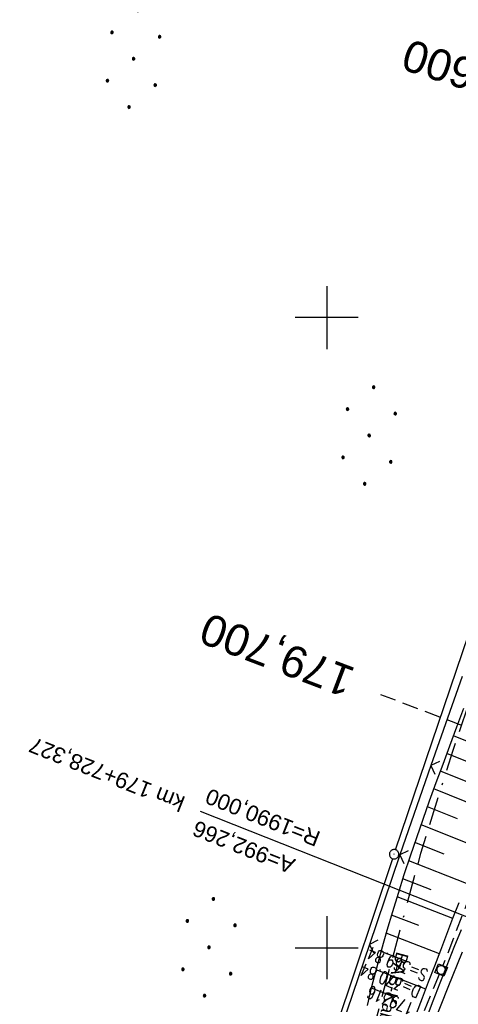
# Model space of a CAD drawing. Extents: x 507875 to 508634, y 446340 to 447363.
# Tile 57 of 70: x 508251 to 508321, y 446991 to 447147. Entities that reach past the tile are written whole.
import ezdxf
from ezdxf.enums import TextEntityAlignment as Align

# ---------------------------------------------------------------- set-up
doc = ezdxf.new("R2010")
doc.units = 0
doc.header["$LTSCALE"] = 10
doc.header["$MEASUREMENT"] = 0
for name, pattern in [('ACAD_ISO16W100', [73, 15, -6.5, 15, -6.5, 15, -7, 1, -7]), ('LT00', [0]), ('LT17', [0.15, 0.1, -0.05]), ('STRICHLINIE2', [0.375, 0.25, -0.125])]:
    doc.linetypes.add(name, pattern=pattern)
doc.layers.get('0').update_dxf_attribs({"linetype": 'LT00'})
for name, color, linetype in [('--EK_FBR', 250, 'LT00'), ('--EK_Haltung', 7, 'STRICHLINIE2'), ('--EK_Schacht-Text', 5, 'LT00'), ('--EK_ST-93-1', 30, 'LT17'), ('--EL_DFK_AB_L', 21, 'LT00'), ('--EL_DFK_AB_P', 7, 'LT00'), ('--EL_Haltung', 182, 'STRICHLINIE2'), ('-EL-93-1', 250, 'LT00'), ('BAB-KABEL', 220, 'ACAD_ISO16W100'), ('BAB-KABEL_TEXT', 221, 'Continuous'), ('DFK_AB_L', 21, 'LT00'), ('DFK_AB_P', 7, 'LT00'), ('DFK_NUTZUNG', 250, 'LT00'), ('V127_AFBR_BAB', 250, 'LT00'), ('V127_BOESCH', 250, 'LT00'), ('V127_BOSCHUNG', 250, 'LT00'), ('V127_GRABEN', 250, 'LT00'), ('V127_KA_MULD', 182, 'LT00'), ('V127_RASTER', 250, 'LT00'), ('V127_ZAUN', 40, 'LT00')]:
    doc.layers.add(name, color=color, linetype=linetype)
doc.styles.add('Arial', font='ARIAL.TTF')
doc.styles.add('Beschrift', font='ARIAL.TTF')
doc.styles.add('schachtbeschriftung', font='romans.shx', dxfattribs={"width": 0.75, "height": 2})

# ---------------------------------------------------------------- blocks, each defined once
blk = doc.blocks.new('Ackerland7')
at = {"layer": 'DFK_NUTZUNG', "color": 0, "linetype": 'ByBlock'}
for p, q in [((-4, 3.93), (-4, 3.67)), ((-3.95, 3.63), (-3.95, 3.97)), ((-3.9, 3.99), (-3.9, 3.61)), ((-3.85, 3.6), (-3.85, 4)), ((-3.8, 3.99), (-3.8, 3.61)), ((-3.75, 3.63), (-3.75, 3.97)), ((-3.7, 3.93), (-3.7, 3.67)), ((-3.65, 3.8), (-3.65, 3.8)), ((3.7, 3.93), (3.7, 3.67)), ((3.75, 3.63), (3.75, 3.97)), ((3.8, 3.99), (3.8, 3.61)), ((3.85, 3.6), (3.85, 4)), ((3.9, 3.99), (3.9, 3.61)), ((3.95, 3.63), (3.95, 3.97)), ((4, 3.93), (4, 3.67)), ((4.05, 3.8), (4.05, 3.8)), ((-7.85, 0.13), (-7.85, -0.13)), ((-7.8, -0.17), (-7.8, 0.17)), ((-7.75, 0.19), (-7.75, -0.19)), ((-7.7, -0.2), (-7.7, 0.2)), ((-7.65, 0.19), (-7.65, -0.19)), ((-7.6, -0.17), (-7.6, 0.17)), ((-7.55, 0.13), (-7.55, -0.13)), ((-7.5, 0), (-7.5, 0)), ((-0.15, 0.13), (-0.15, -0.13)), ((-0.1, -0.17), (-0.1, 0.17)), ((-0.05, 0.19), (-0.05, -0.19)), ((0, -0.2), (0, 0.2)), ((0.05, 0.19), (0.05, -0.19)), ((0.1, -0.17), (0.1, 0.17)), ((0.15, 0.13), (0.15, -0.13)), ((0.2, 0), (0.2, 0)), ((7.55, 0.13), (7.55, -0.13)), ((7.6, -0.17), (7.6, 0.17)), ((7.65, 0.19), (7.65, -0.19)), ((7.7, -0.2), (7.7, 0.2)), ((7.75, 0.19), (7.75, -0.19)), ((7.8, -0.17), (7.8, 0.17)), ((7.85, 0.13), (7.85, -0.13)), ((7.9, 0), (7.9, 0)), ((-4, -3.67), (-4, -3.93)), ((-3.95, -3.97), (-3.95, -3.63)), ((-3.9, -3.61), (-3.9, -3.99)), ((-3.85, -4), (-3.85, -3.6)), ((-3.8, -3.61), (-3.8, -3.99)), ((-3.75, -3.97), (-3.75, -3.63)), ((-3.7, -3.67), (-3.7, -3.93)), ((-3.65, -3.8), (-3.65, -3.8)), ((3.7, -3.67), (3.7, -3.93)), ((3.75, -3.97), (3.75, -3.63)), ((3.8, -3.61), (3.8, -3.99)), ((3.85, -4), (3.85, -3.6)), ((3.9, -3.61), (3.9, -3.99)), ((3.95, -3.97), (3.95, -3.63)), ((4, -3.67), (4, -3.93)), ((4.05, -3.8), (4.05, -3.8))]:
    blk.add_line(p, q, dxfattribs=at)
for points in [[(-3.65, 3.8), (-3.67, 3.89), (-3.73, 3.96), (-3.81, 3.99), (-3.89, 3.99), (-3.97, 3.96), (-4.03, 3.89), (-4.05, 3.8), (-4.03, 3.71), (-3.97, 3.64), (-3.89, 3.6), (-3.81, 3.6), (-3.73, 3.64), (-3.67, 3.71), (-3.65, 3.8)], [(4.05, 3.8), (4.03, 3.89), (3.97, 3.96), (3.89, 3.99), (3.81, 3.99), (3.73, 3.96), (3.67, 3.89), (3.65, 3.8), (3.67, 3.71), (3.73, 3.64), (3.81, 3.61), (3.89, 3.61), (3.97, 3.64), (4.03, 3.71), (4.05, 3.8)], [(-7.5, 0), (-7.52, 0.09), (-7.58, 0.16), (-7.66, 0.19), (-7.74, 0.19), (-7.82, 0.16), (-7.88, 0.09), (-7.9, 0)], [(0.2, 0), (0.18, 0.09), (0.12, 0.16), (0.04, 0.19), (-0.04, 0.19), (-0.12, 0.16), (-0.18, 0.09), (-0.2, 0)], [(-0.2, 0), (-0.18, -0.09), (-0.12, -0.16), (-0.04, -0.19), (0.04, -0.19), (0.12, -0.16), (0.18, -0.09), (0.2, 0)], [(7.9, 0), (7.88, 0.09), (7.82, 0.16), (7.74, 0.19), (7.66, 0.19), (7.58, 0.16), (7.52, 0.09), (7.5, 0)], [(7.5, 0), (7.52, -0.09), (7.58, -0.16), (7.66, -0.19), (7.74, -0.19), (7.82, -0.16), (7.88, -0.09), (7.9, 0)], [(-7.9, 0), (-7.88, -0.09), (-7.82, -0.16), (-7.74, -0.19), (-7.66, -0.19), (-7.58, -0.16), (-7.52, -0.09), (-7.5, 0)], [(-3.65, -3.8), (-3.67, -3.71), (-3.73, -3.64), (-3.81, -3.61), (-3.89, -3.61), (-3.97, -3.64), (-4.03, -3.71), (-4.05, -3.8), (-4.03, -3.89), (-3.97, -3.96), (-3.89, -3.99), (-3.81, -3.99), (-3.73, -3.96), (-3.67, -3.89), (-3.65, -3.8)], [(4.05, -3.8), (4.03, -3.71), (3.97, -3.64), (3.89, -3.61), (3.81, -3.61), (3.73, -3.64), (3.67, -3.71), (3.65, -3.8), (3.67, -3.89), (3.73, -3.96), (3.81, -3.99), (3.89, -3.99), (3.97, -3.96), (4.03, -3.89), (4.05, -3.8)]]:
    blk.add_lwpolyline(points, dxfattribs=at)
blk = doc.blocks.new('SYMB0003')
at = {"color": 0, "linetype": 'ByBlock'}
for p, q in [((-0.015712, 0), (0.010166, 0.012015)), ((0, -0.021257), (-0.015712, 0)), ((0.010166, 0.012015), (0, -0.021257))]:
    blk.add_line(p, q, dxfattribs=at)
for points in [[(-0.031395, 0.499013), (-0.093691, 0.491144), (-0.154509, 0.475528), (-0.21289, 0.452414), (-0.267913, 0.422164), (-0.318712, 0.385257), (-0.364484, 0.342274), (-0.404509, 0.293893), (-0.438154, 0.240877), (-0.464888, 0.184062), (-0.484292, 0.124345), (-0.496058, 0.062667), (-0.5, 0)], [(-0.5, 0), (-0.496058, -0.062667), (-0.484292, -0.124345), (-0.464888, -0.184062), (-0.438154, -0.240877), (-0.404509, -0.293893), (-0.364485, -0.342274), (-0.318712, -0.385257), (-0.267914, -0.422164), (-0.21289, -0.452414), (-0.154509, -0.475529), (-0.093691, -0.491144), (-0.031395, -0.499014), (0.031395, -0.499014)], [(0.5, 0), (0.496057, 0.062667), (0.484292, 0.124345), (0.464888, 0.184062), (0.438153, 0.240877), (0.404509, 0.293893), (0.364484, 0.342274), (0.318712, 0.385257), (0.267913, 0.422164), (0.21289, 0.452414), (0.154509, 0.475528), (0.093691, 0.491144), (0.031395, 0.499013), (-0.031395, 0.499013)], [(0.031395, -0.499014), (0.093691, -0.491144), (0.154509, -0.475529), (0.21289, -0.452414), (0.267914, -0.422164), (0.318712, -0.385257), (0.364485, -0.342274), (0.404509, -0.293893), (0.438154, -0.240877), (0.464889, -0.184062), (0.484292, -0.124345), (0.496058, -0.062667), (0.5, 0)]]:
    blk.add_lwpolyline(points, dxfattribs=at)
blk = doc.blocks.new('SYMB0024')
at = {"color": 0, "linetype": 'ByBlock'}
for p, q in [((-0.5, 0.5), (0, 0)), ((0, 0), (0.5, 0.5))]:
    blk.add_line(p, q, dxfattribs=at)
blk = doc.blocks.new('SYMB1210')
at = {"color": 0, "linetype": 'ByBlock'}
blk.add_line((0.018815, -0.179014), (0.055623, -0.17119), dxfattribs=at)
for points in [[(-0.2, -0.2), (-0.2, 0.2), (0.2, 0.2), (0.2, -0.2), (-0.2, -0.2)], [(0.018815, 0.179014), (-0.018815, 0.179014), (-0.055623, 0.17119), (-0.09, 0.155885), (-0.120444, 0.133766), (-0.145623, 0.105801), (-0.164438, 0.073213), (-0.176067, 0.037424), (-0.18, 0)], [(-0.18, 0), (-0.176067, -0.037424), (-0.164438, -0.073213), (-0.145623, -0.105801), (-0.120444, -0.133766), (-0.09, -0.155885), (-0.055623, -0.17119), (-0.018815, -0.179014), (0.018815, -0.179014)], [(0.18, 0), (0.176067, 0.037424), (0.164438, 0.073213), (0.145623, 0.105801), (0.120444, 0.133766), (0.09, 0.155885), (0.055623, 0.17119), (0.018815, 0.179014)], [(0.055623, -0.17119), (0.09, -0.155885), (0.120444, -0.133766), (0.145623, -0.105801), (0.164438, -0.073213), (0.176067, -0.037424), (0.18, 0)]]:
    blk.add_lwpolyline(points, dxfattribs=at)

msp = doc.modelspace()

# ---------------------------------------------------------------- linework, layer by layer
at = {"layer": '--EK_FBR'}
msp.add_lwpolyline([(508321.46, 446999.33), (508319.22, 446993.71), (508316.97, 446988.11)], dxfattribs=at)
at = {"layer": '--EK_Haltung'}
for p, q in [((508332.3, 447032.97), (508318.41, 446997.18)), ((508317.85, 446995.79), (508303.2, 446960.21))]:
    msp.add_line(p, q, dxfattribs=at)
at = {"layer": '--EK_ST-93-1', "ltscale": 2.5}
msp.add_line((508345.96, 447025.94), (508308.57, 447040.17), dxfattribs=at)
at = {"layer": '--EL_DFK_AB_L'}
for p, q in [((508310.92, 447015.56), (508357.72, 447153.81)), ((508310.44, 447014.14), (508290.43, 446954.57))]:
    msp.add_line(p, q, dxfattribs=at)
at = {"layer": '--EL_Haltung'}
for p, q in [((508332.3, 447032.97), (508318.41, 446997.18)), ((508317.85, 446995.79), (508303.2, 446960.21))]:
    msp.add_line(p, q, dxfattribs=at)
at = {"layer": '-EL-93-1'}
msp.add_line((508331.06, 447001.38), (508279.94, 447021.65), dxfattribs=at)
at = {"layer": 'BAB-KABEL', "ltscale": 0.03, "flags": 128}
msp.add_lwpolyline([(508403.91, 447290.53), (508402.03, 447282.82), (508386.1, 447280.45), (508366.68, 447274.03), (508361.37, 447269.7), (508361.66, 447256.67), (508362.44, 447209.01), (508362.58, 447196.37), (508363.06, 447183.59), (508362.05, 447181.3), (508353.7, 447155.98), (508356.39, 447152.75), (508357.89, 447150.94), (508345.99, 447106.96), (508319.98, 447031.32), (508314.89, 447014.99), (508307.5, 446987.6), (508299.95, 446957.55), (508297.33, 446948.16), (508293.93, 446941.35), (508287.31, 446931.65), (508277.45, 446917.5), (508268.65, 446905.43), (508266.72, 446901.97), (508263.92, 446896.05), (508236.79, 446838.25), (508218.67, 446798.75), (508182, 446732.5), (508173.76, 446722.03), (508158.32, 446691.58), (508134.64, 446653.79), (508129.8, 446634.85), (508127.62, 446632.93), (508117.24, 446626.48), (508107.49, 446619.07), (508101.7, 446595.11), (508091.07, 446575.78), (508081, 446555.55), (508070.49, 446543.96), (508052.78, 446538.01), (508053.27, 446532.87), (508054.03, 446526.66), (508053.05, 446512.52), (508031.72, 446493.74), (508025.76, 446492.1), (508020.21, 446489.1), (508016.01, 446486.75), (508018.85, 446477.05), (508018.71, 446455.03), (508018.06, 446449.03)], dxfattribs=at)
at = {"layer": 'DFK_AB_L'}
for p, q in [((508310.92, 447015.56), (508357.72, 447153.81)), ((508310.44, 447014.14), (508290.43, 446954.57))]:
    msp.add_line(p, q, dxfattribs=at)
at = {"layer": 'V127_AFBR_BAB'}
msp.add_lwpolyline([(508321.46, 446999.33), (508319.22, 446993.71), (508316.97, 446988.11)], dxfattribs=at)
at = {"layer": 'V127_BOESCH'}
msp.add_lwpolyline([(508306.44, 446990.86), (508307.16, 446993.85), (508307.92, 446996.83), (508308.72, 446999.81), (508309.57, 447002.78), (508310.45, 447005.74), (508311.36, 447008.69), (508312.3, 447011.64), (508313.27, 447014.57), (508314.27, 447017.51), (508315.28, 447020.43), (508316.32, 447023.34), (508317.37, 447026.25), (508318.44, 447029.15), (508319.51, 447032.05), (508320.63, 447035.05), (508321.76, 447038.04)], dxfattribs=at)
at = {"layer": 'V127_BOSCHUNG'}
for p, q in [((508325.06, 447031.66), (508320.1, 447033.62)), ((508328.89, 447026.88), (508319.06, 447030.84)), ((508322.89, 447026.06), (508318.02, 447028.03)), ((508326.63, 447021.31), (508316.99, 447025.21)), ((508320.74, 447020.46), (508315.98, 447022.39)), ((508324.38, 447015.76), (508314.97, 447019.54)), ((508318.63, 447014.84), (508313.99, 447016.69)), ((508322.17, 447010.23), (508313.02, 447013.82)), ((508316.58, 447009.2), (508312.08, 447010.95)), ((508320.01, 447004.66), (508311.17, 447008.08)), ((508314.61, 447003.53), (508310.28, 447005.19)), ((508317.86, 446999.06), (508309.43, 447002.3)), ((508312.7, 446997.83), (508308.61, 446999.4)), ((508315.71, 446993.45), (508307.83, 446996.5)), ((508310.86, 446992.11), (508307.09, 446993.59))]:
    msp.add_line(p, q, dxfattribs=at)
at = {"layer": 'V127_GRABEN'}
for points in [[(508314.21, 446989.56), (508315.18, 446992.08), (508316.15, 446994.6), (508317.12, 446997.12), (508318.09, 446999.65), (508319.05, 447002.17), (508320.02, 447004.69), (508320.99, 447007.21)], [(508315.82, 446988.78), (508316.9, 446991.61), (508318, 446994.44), (508319.11, 446997.27), (508320.23, 447000.09), (508321.35, 447002.91)]]:
    msp.add_lwpolyline(points, dxfattribs=at)
at = {"layer": 'V127_RASTER'}
for p, q in [((508300, 447105), (508300, 447095)), ((508305, 447100), (508295, 447100)), ((508300, 447005), (508300, 446995)), ((508295, 447000), (508305, 447000))]:
    msp.add_line(p, q, dxfattribs=at)
at = {"layer": 'V127_ZAUN'}
for p, q in [((508321.46, 447043.07), (508316.52, 447028.91)), ((508316.52, 447028.91), (508311.58, 447014.74)), ((508306.77, 447000.54), (508301.95, 446986.33))]:
    msp.add_line(p, q, dxfattribs=at)
msp.add_lwpolyline([(508311.58, 447014.74), (508311.53, 447014.59), (508306.77, 447000.54)], dxfattribs=at)

# ---------------------------------------------------------------- block references
at = {"layer": '--EL_DFK_AB_P', "xscale": 1.500000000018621, "yscale": 1.5, "zscale": 1.5, "rotation": 264.7377099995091}
msp.add_blockref('SYMB0003', (508310.68, 447014.85), dxfattribs=at)
at = {"layer": 'DFK_AB_P', "xscale": 1.500000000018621, "yscale": 1.5, "zscale": 1.5, "rotation": 264.7377099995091}
msp.add_blockref('SYMB0003', (508310.68, 447014.85), dxfattribs=at)
at = {"layer": 'DFK_NUTZUNG', "rotation": 264.7376999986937}
for p in [(508269.33, 447141.07), (508306.72, 447081.29), (508281.3, 447000.08)]:
    msp.add_blockref('Ackerland7', p, dxfattribs=at)
at = {"layer": 'V127_KA_MULD', "xscale": 3.8, "yscale": 3.8, "zscale": 3.8, "rotation": 247.65211}
msp.add_blockref('SYMB1210', (508318.14, 446996.48), dxfattribs=at)
at = {"layer": 'V127_ZAUN', "xscale": 2.1, "yscale": 2.1, "zscale": 2.1}
for p, rotation in [((508316.52, 447028.91), 250.7869299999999), ((508311.58, 447014.74), 250.7869299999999), ((508306.77, 447000.54), 251.27403)]:
    msp.add_blockref('SYMB0024', p, dxfattribs=dict(at, rotation=rotation))

# ---------------------------------------------------------------- texts
at = {"layer": '--EK_Schacht-Text', "style": 'schachtbeschriftung', "width": 0.75}
for s, p in [('S=369.84', (508316.23, 446996.45)), ('D=370.84', (508315.14, 446993.79)), ('179316', (508314.04, 446991.12))]:
    msp.add_text(s, height=2, rotation=-202.3745, dxfattribs=at).set_placement(p)
at = {"layer": '--EK_ST-93-1', "style": 'Beschrift'}
for s, rotation, p in [('179,600', -197.9371, (508336.31, 447134.12)), ('179,700', -200.8152, (508303.89, 447041.94))]:
    msp.add_text(s, height=5, rotation=rotation, dxfattribs=at).set_placement(p, align=Align.MIDDLE_LEFT)
at = {"layer": '-EL-93-1', "style": 'Arial'}
msp.add_text('   km 179+728,327', height=2.5, rotation=158.3694, dxfattribs=at).set_placement((508279.94, 447021.65), align=Align.MIDDLE_LEFT)
msp.add_text('R=1990,000', height=2.5, rotation=158.3694, dxfattribs=at).set_placement((508280.49, 447023.04), align=Align.TOP_RIGHT)
msp.add_text('A=992,266', height=2.5, rotation=158.3694, dxfattribs=at).set_placement((508279.38, 447020.26), align=Align.RIGHT)
at = {"layer": 'BAB-KABEL_TEXT', "insert": (508309.31, 446992.88), "char_height": 2, "attachment_point": 8, "rotation": 255.2559, "style": 'Beschrift'}
msp.add_mtext('BAB-Kabel', dxfattribs=at)

doc.saveas('drawing.dxf')
